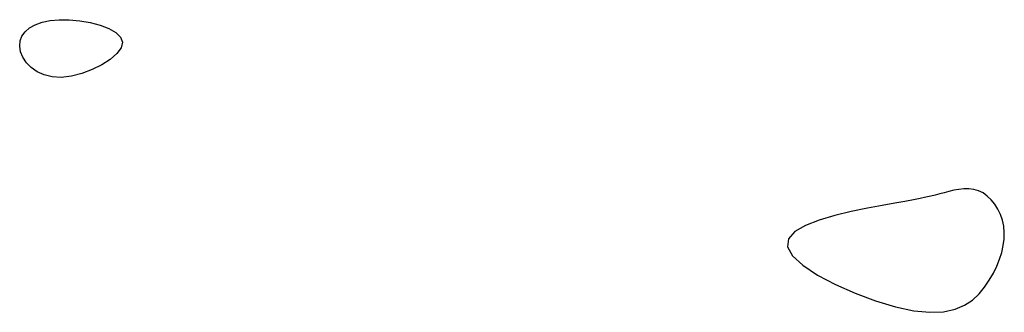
# Model space of a CAD drawing. Header units: millimetres. Extents: x 32690613 to 32693367, y 5343692 to 5344708.
# Tile 162 of 256: x 32692245.28 to 32692249.74, y 5344242.89 to 5344244.21. Entities that reach past the tile are written whole.
import ezdxf

# ---------------------------------------------------------------- set-up
doc = ezdxf.new("R2010")
doc.units = ezdxf.units.MM
doc.header["$LTSCALE"] = 20
doc.layers.add('02-DGM_HL_494.50', color=132, linetype='Continuous')

msp = doc.modelspace()

# ---------------------------------------------------------------- linework, layer by layer
at = {"layer": '02-DGM_HL_494.50', "elevation": 494.5, "flags": 128}
for points in [[(32692245.7423, 5344244.1109), (32692245.7359, 5344244.0855), (32692245.7165, 5344244.059), (32692245.6865, 5344244.0328), (32692245.6484, 5344244.0082), (32692245.6047, 5344243.9865), (32692245.5579, 5344243.9688), (32692245.5105, 5344243.9566), (32692245.465, 5344243.9512), (32692245.4236, 5344243.9532), (32692245.3867, 5344243.9622), (32692245.3547, 5344243.9767), (32692245.3278, 5344243.9957), (32692245.3062, 5344244.018), (32692245.2903, 5344244.0423), (32692245.2801, 5344244.0676), (32692245.276, 5344244.0927), (32692245.2782, 5344244.1165), (32692245.2865, 5344244.1384), (32692245.3007, 5344244.1583), (32692245.3207, 5344244.1756), (32692245.3463, 5344244.1901), (32692245.3773, 5344244.2014), (32692245.4136, 5344244.2091), (32692245.4548, 5344244.2129), (32692245.5005, 5344244.2125), (32692245.5486, 5344244.2081), (32692245.5963, 5344244.1999), (32692245.6413, 5344244.1881), (32692245.681, 5344244.1731), (32692245.7127, 5344244.1551), (32692245.734, 5344244.1343)], [(32692249.3343, 5344242.8931), (32692249.4071, 5344242.8859), (32692249.4689, 5344242.8886), (32692249.521, 5344242.8996), (32692249.5644, 5344242.9177), (32692249.6005, 5344242.9414), (32692249.6304, 5344242.9692), (32692249.6553, 5344242.9997), (32692249.6764, 5344243.0315), (32692249.6947, 5344243.0635), (32692249.7102, 5344243.0953), (32692249.723, 5344243.1267), (32692249.7329, 5344243.1578), (32692249.7399, 5344243.1884), (32692249.7437, 5344243.2183), (32692249.7444, 5344243.2475), (32692249.7419, 5344243.276), (32692249.736, 5344243.3034), (32692249.7271, 5344243.3296), (32692249.7155, 5344243.354), (32692249.7015, 5344243.3764), (32692249.6853, 5344243.3963), (32692249.6673, 5344243.4133), (32692249.6478, 5344243.427), (32692249.6272, 5344243.4371), (32692249.6056, 5344243.4433), (32692249.5834, 5344243.446), (32692249.5608, 5344243.4458), (32692249.5381, 5344243.4433), (32692249.5156, 5344243.4392), (32692249.4934, 5344243.4339), (32692249.4719, 5344243.4282), (32692249.4512, 5344243.4225), (32692249.4314, 5344243.4172), (32692249.4112, 5344243.4124), (32692249.3888, 5344243.4074), (32692249.3629, 5344243.4021), (32692249.3317, 5344243.396), (32692249.2936, 5344243.3889), (32692249.2471, 5344243.3803), (32692249.1906, 5344243.37), (32692249.1235, 5344243.3575), (32692249.0499, 5344243.3426), (32692248.975, 5344243.3249), (32692248.9039, 5344243.304), (32692248.8417, 5344243.2798), (32692248.7935, 5344243.2518), (32692248.7646, 5344243.2198), (32692248.76, 5344243.1834), (32692248.7832, 5344243.1426), (32692248.8308, 5344243.0992), (32692248.8973, 5344243.055), (32692248.9778, 5344243.0121), (32692249.067, 5344242.9724), (32692249.1596, 5344242.938), (32692249.2504, 5344242.9109)]]:
    msp.add_lwpolyline(points, close=True, dxfattribs=at)

doc.saveas('drawing.dxf')
